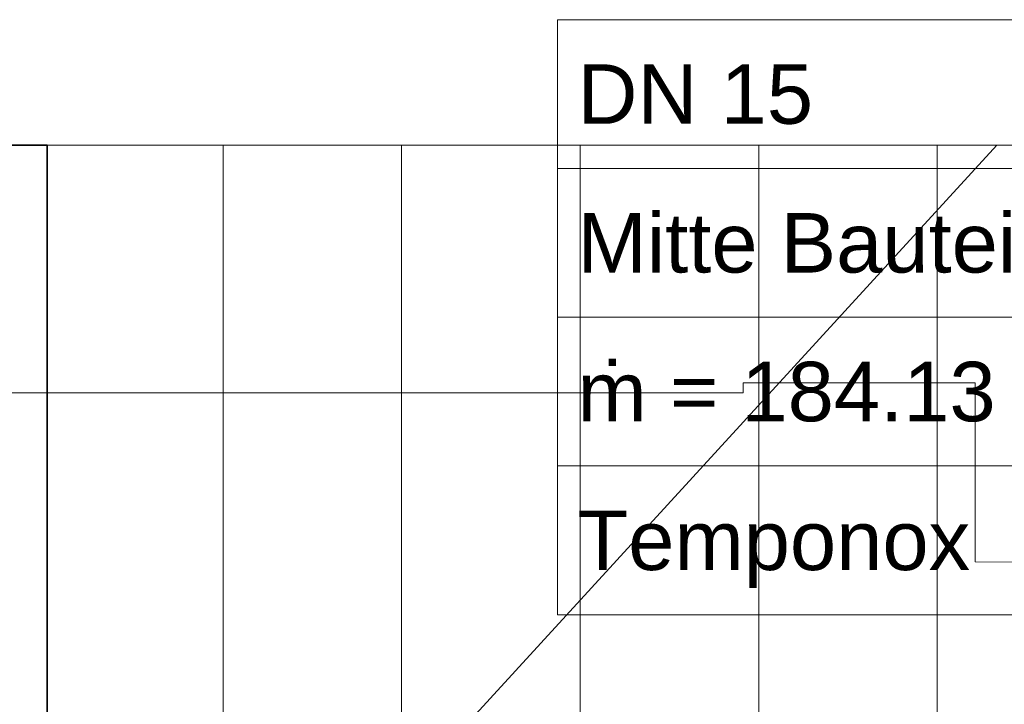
# Model space of a CAD drawing. Extents: x -208 to 552, y -140 to 454.
# Tile 42 of 47: x 84 to 117, y 359 to 382. Entities that reach past the tile are written whole.
import ezdxf
from ezdxf.lldxf.tags import DXFTag

# ---------------------------------------------------------------- set-up
doc = ezdxf.new("R2010")
doc.units = 0
doc.layers.get('0').update_dxf_attribs({"lineweight": 35})
for name, color, linetype, lineweight in [('5_DG-BESTAND', 7, 'Continuous', 25), ('5_DG-FIRSTE-GRATE', 7, 'Continuous', 25), ('5_DG-SCHRAFF-FILL', 7, 'Continuous', 25)]:
    doc.layers.add(name, color=color, linetype=linetype, lineweight=lineweight)
doc.layers.add('H_Ruecklauf_Beschriftung', color=5, linetype='Continuous', lineweight=18, true_color=0x0000ff)
doc.styles.get("Standard").update_dxf_attribs({"font": 'arial.ttf'})
tags = doc.linetypes.add('VERDECKT2_S2', pattern=[0.0027, 0.002, -0.0007]).pattern_tags.tags
tags[6:7] = [DXFTag(74, 4), DXFTag(75, 0), DXFTag(340, '0'), DXFTag(46, 1.0), DXFTag(50, 0.0), DXFTag(44, 0.0), DXFTag(45, 0.0)]
tags[4:5] = [DXFTag(74, 4), DXFTag(75, 0), DXFTag(340, '0'), DXFTag(46, 1.0), DXFTag(50, 0.0), DXFTag(44, 0.0), DXFTag(45, 0.0)]

# ---------------------------------------------------------------- blocks, each defined once
blk = doc.blocks.new('Referenz-A06HSU36NL', base_point=(-177.958, -120.344))
at = {"layer": '5_DG-BESTAND', "color": 0, "lineweight": 35}
for p, q in [((78.2, 378.271), (84.61, 378.271)), ((84.61, 378.271), (84.61, 343.412))]:
    blk.add_line(p, q, dxfattribs=at)
at = {"layer": '5_DG-BESTAND', "color": 0, "lineweight": 18}
blk.add_line((84.61, 378.271), (281.159, 378.271), dxfattribs=at)
at = {"layer": '5_DG-BESTAND', "color": 0, "linetype": 'VERDECKT2_S2', "lineweight": 18, "ltscale": 0.18}
for p, q in [((108, 369.939), (108, 370.279)), ((108, 370.279), (115.795, 370.279)), ((115.795, 370.279), (115.795, 364.255)), ((78.2, 369.943), (108, 369.939)), ((115.795, 364.255), (260.836, 364.154))]:
    blk.add_line(p, q, dxfattribs=at)
at = {"layer": '5_DG-FIRSTE-GRATE', "color": 0, "lineweight": 18}
blk.add_line((84.61, 343.412), (116.531, 378.271), dxfattribs=at)
at = {"layer": '5_DG-SCHRAFF-FILL', "color": 0, "lineweight": 13}
for p, q in [((90.526, 343.412), (90.526, 378.271)), ((96.526, 343.412), (96.526, 378.271)), ((102.526, 343.412), (102.526, 378.271)), ((108.526, 343.412), (108.526, 378.271)), ((114.526, 343.412), (114.526, 378.271))]:
    blk.add_line(p, q, dxfattribs=at)
blk = doc.blocks.new('Bauteilbeschriftung-A06HSU54NL', base_point=(101.766, 342.312))
at = {"color": 0, "lineweight": -2}
for p, q in [((101.766, 382.484), (137.62, 382.484)), ((101.766, 362.484), (101.766, 382.484)), ((101.766, 377.484), (137.62, 377.484)), ((101.766, 372.484), (137.62, 372.484)), ((101.766, 367.484), (137.62, 367.484)), ((137.62, 362.484), (101.766, 362.484))]:
    blk.add_line(p, q, dxfattribs=at)
at = {"color": 0, "linetype": 'ByBlock', "lineweight": -2, "ltscale": 0.18, "char_height": 2, "attachment_point": 1}
for s, insert in [('{\\fArial;DN 15}', (102.433, 380.984)), ('{\\fArial;Mitte Bauteil = 5 cm ab FFB}', (102.433, 375.984)), ('{\\fArial;ṁ = 184.13 kg/h}', (102.433, 370.984)), ('{\\fArial;Temponox }', (102.433, 365.984))]:
    blk.add_mtext(s, dxfattribs=dict(at, insert=insert))

msp = doc.modelspace()

# ---------------------------------------------------------------- block references
at = {"color": 251, "lineweight": 25, "ltscale": 0.25, "true_color": 0x585858}
msp.add_blockref('Referenz-A06HSU36NL', (-177.958, -120.344), dxfattribs=at)
at = {"layer": 'H_Ruecklauf_Beschriftung', "ltscale": 0.18}
msp.add_blockref('Bauteilbeschriftung-A06HSU54NL', (101.766, 342.312), dxfattribs=at)

doc.saveas('drawing.dxf')
